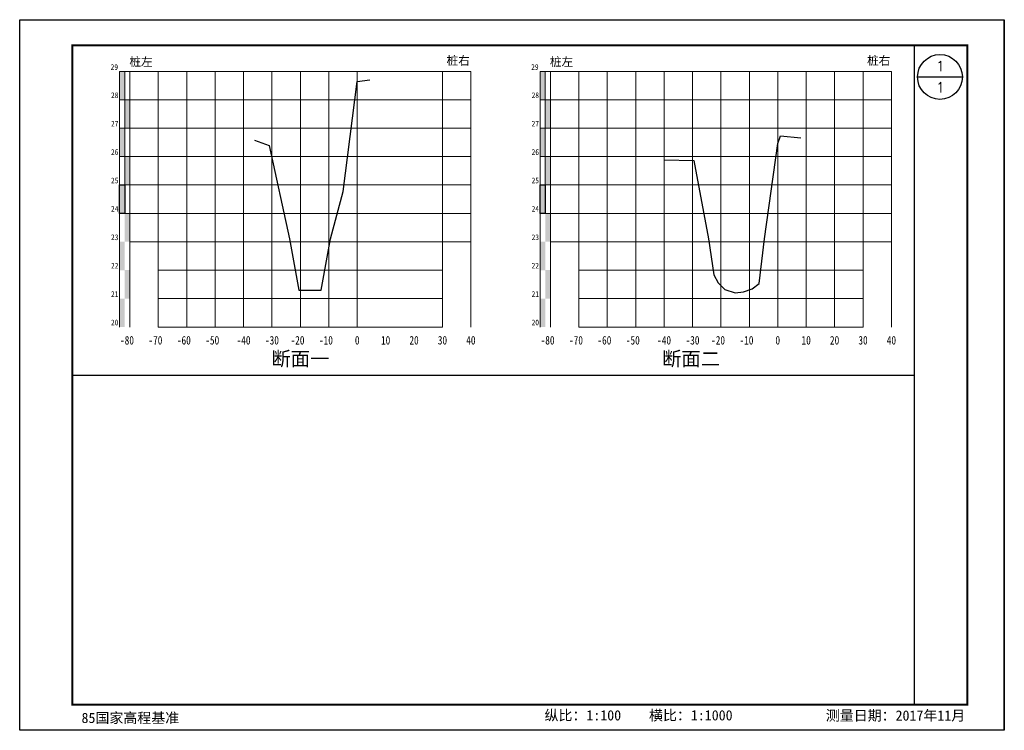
# Model space of a CAD drawing. Extents: x 475446 to 490894, y 3788879 to 3821323.
# Tile 2 of 75: x 490548 to 490894, y 3788879 to 3789129. Entities that reach past the tile are written whole.
import ezdxf
from ezdxf.enums import TextEntityAlignment as Align

# ---------------------------------------------------------------- set-up
doc = ezdxf.new("R2010")
doc.units = 0
doc.header["$LTSCALE"] = 0.5
doc.linetypes.add('DASHED', pattern=[19.05, 12.7, -6.35])
doc.layers.get('0').update_dxf_attribs({"linetype": 'CONTINUOUS'})
doc.layers.add('2', color=61, linetype='CONTINUOUS', lineweight=30)
for name, color, linetype in [('DAM', 2, 'DASHED'), ('DIM1', 3, 'CONTINUOUS'), ('dmx', 1, 'CONTINUOUS'), ('SXSS', 5, 'CONTINUOUS'), ('字', 40, 'CONTINUOUS'), ('断面', 7, 'CONTINUOUS')]:
    doc.layers.add(name, color=color, linetype=linetype)
doc.styles.get("Standard").update_dxf_attribs({"font": 'rs.shx', "bigfont": 'hztxt.shx'})
doc.styles.add('等线体', font='simhei_0.ttf')

# ---------------------------------------------------------------- blocks, each defined once
blk = doc.blocks.new('A$C239257E3')
at = {"linetype": 'Continuous'}
blk.add_lwpolyline([(0, 250.2), (346.5, 250.2), (346.5, 0), (0, 0)], close=True, dxfattribs=at)

msp = doc.modelspace()

# ---------------------------------------------------------------- hatches: boundary and pattern name
at = {"linetype": 'Continuous'}
for points in [[(490583.06, 3789111.06), (490584.86, 3789111.06), (490584.86, 3789101.06), (490583.06, 3789101.06)], [(490731.06, 3789111.06), (490732.86, 3789111.06), (490732.86, 3789101.06), (490731.06, 3789101.06)], [(490584.86, 3789101.06), (490586.66, 3789101.06), (490586.66, 3789091.06), (490584.86, 3789091.06)], [(490732.86, 3789101.06), (490734.66, 3789101.06), (490734.66, 3789091.06), (490732.86, 3789091.06)], [(490583.06, 3789091.06), (490584.86, 3789091.06), (490584.86, 3789081.06), (490583.06, 3789081.06)], [(490731.06, 3789091.06), (490732.86, 3789091.06), (490732.86, 3789081.06), (490731.06, 3789081.06)], [(490584.86, 3789081.06), (490586.66, 3789081.06), (490586.66, 3789071.06), (490584.86, 3789071.06)], [(490732.86, 3789081.06), (490734.66, 3789081.06), (490734.66, 3789071.06), (490732.86, 3789071.06)], [(490583.06, 3789071.06), (490584.86, 3789071.06), (490584.86, 3789061.06), (490583.06, 3789061.06)], [(490731.06, 3789071.06), (490732.86, 3789071.06), (490732.86, 3789061.06), (490731.06, 3789061.06)], [(490584.86, 3789061.06), (490586.66, 3789061.06), (490586.66, 3789051.06), (490584.86, 3789051.06)], [(490732.86, 3789061.06), (490734.66, 3789061.06), (490734.66, 3789051.06), (490732.86, 3789051.06)], [(490583.06, 3789051.06), (490584.86, 3789051.06), (490584.86, 3789041.06), (490583.06, 3789041.06)], [(490731.06, 3789051.06), (490732.86, 3789051.06), (490732.86, 3789041.06), (490731.06, 3789041.06)], [(490584.86, 3789041.09), (490586.66, 3789041.09), (490586.66, 3789031.09), (490584.86, 3789031.09)], [(490732.86, 3789041.09), (490734.66, 3789041.09), (490734.66, 3789031.09), (490732.86, 3789031.09)], [(490583.06, 3789031.06), (490584.86, 3789031.06), (490584.86, 3789021.06), (490583.06, 3789021.06)], [(490731.06, 3789031.06), (490732.86, 3789031.06), (490732.86, 3789021.06), (490731.06, 3789021.06)]]:
    msp.add_hatch(color=7, dxfattribs=at).paths.add_polyline_path(points)

# ---------------------------------------------------------------- linework, layer by layer
at = {"linetype": 'Continuous', "flags": 128}
for points in [[(490583.06, 3789071.06), (490584.86, 3789071.06), (490584.86, 3789061.06), (490583.06, 3789061.06)], [(490731.06, 3789071.06), (490732.86, 3789071.06), (490732.86, 3789061.06), (490731.06, 3789061.06)]]:
    msp.add_lwpolyline(points, close=True, dxfattribs=at)
at = {"layer": '2', "color": 7, "lineweight": 15}
for points in [[(490586.66, 3789111.06), (490586.66, 3789021.06)], [(490596.66, 3789111.06), (490596.66, 3789021.06)], [(490606.66, 3789111.06), (490606.66, 3789021.06)], [(490616.66, 3789111.06), (490616.66, 3789021.06)], [(490626.66, 3789111.06), (490626.66, 3789021.06)], [(490636.66, 3789111.06), (490636.66, 3789021.06)], [(490696.66, 3789111.06), (490696.66, 3789021.06)], [(490706.66, 3789111.06), (490706.66, 3789021.06)], [(490734.66, 3789111.06), (490734.66, 3789021.06)], [(490744.66, 3789111.06), (490744.66, 3789021.06)], [(490754.66, 3789111.06), (490754.66, 3789021.06)], [(490764.66, 3789111.06), (490764.66, 3789021.06)], [(490774.66, 3789111.06), (490774.66, 3789021.06)], [(490784.66, 3789111.06), (490784.66, 3789021.06)], [(490834.66, 3789111.06), (490834.66, 3789021.06)], [(490844.66, 3789111.06), (490844.66, 3789021.06)], [(490854.66, 3789111.06), (490854.66, 3789021.06)], [(490586.66, 3789101.06), (490706.66, 3789101.06)], [(490734.66, 3789101.06), (490854.66, 3789101.06)], [(490586.66, 3789091.06), (490706.66, 3789091.06)], [(490734.66, 3789091.06), (490854.66, 3789091.06)], [(490586.66, 3789081.06), (490706.66, 3789081.06)], [(490734.66, 3789081.06), (490854.66, 3789081.06)], [(490586.66, 3789071.06), (490706.66, 3789071.06)], [(490734.66, 3789071.06), (490854.66, 3789071.06)], [(490586.66, 3789051.06), (490706.66, 3789051.06)], [(490734.66, 3789051.06), (490854.66, 3789051.06)], [(490596.66, 3789021.06), (490696.66, 3789021.06)], [(490744.66, 3789021.06), (490844.66, 3789021.06)]]:
    msp.add_lwpolyline(points, dxfattribs=at)
at = {"layer": '2', "color": 3, "lineweight": 15, "flags": 128}
msp.add_lwpolyline([(490666.66, 3789111.06), (490666.66, 3789021.06)], dxfattribs=at)
at = {"layer": '2', "color": 3, "lineweight": 15}
for points in [[(490666.66, 3789111.06), (490666.66, 3789021.06)], [(490814.66, 3789111.06), (490814.66, 3789021.06)], [(490814.66, 3789111.06), (490814.66, 3789021.06)]]:
    msp.add_lwpolyline(points, dxfattribs=at)
at = {"layer": '2', "color": 0, "lineweight": 15}
for points in [[(490824.66, 3789111.06), (490824.66, 3789021.06)], [(490596.66, 3789041.06), (490696.66, 3789041.06)], [(490744.66, 3789041.06), (490844.66, 3789041.06)], [(490596.66, 3789031.06), (490696.66, 3789031.06)], [(490744.66, 3789031.06), (490844.66, 3789031.06)]]:
    msp.add_lwpolyline(points, dxfattribs=at)
at = {"layer": '2', "color": 7, "lineweight": 15, "flags": 128}
for points in [[(490586.66, 3789061.06), (490696.66, 3789061.06)], [(490734.66, 3789061.06), (490844.66, 3789061.06)]]:
    msp.add_lwpolyline(points, dxfattribs=at)
at = {"layer": 'DAM', "color": 5, "linetype": 'ByBlock'}
msp.add_line((490894.38, 3788879.06), (490894.38, 3789129.26), dxfattribs=at)
at = {"layer": 'DAM', "color": 5, "linetype": 'Continuous'}
msp.add_line((490894.38, 3788879.06), (490547.88, 3788879.06), dxfattribs=at)
at = {"layer": 'DIM1', "const_width": 0.72}
msp.add_lwpolyline([(490566.39, 3788888.06), (490566.39, 3789120.26), (490881.39, 3789120.26), (490881.39, 3788888.06)], close=True, dxfattribs=at)
at = {"layer": 'DIM1'}
for points in [[(490862.71, 3789120.26), (490862.71, 3788888.06)], [(490862.71, 3789004.01), (490566.39, 3789004.01)], [(490859.33, 3788888.06), (490566.39, 3788888.06)]]:
    msp.add_lwpolyline(points, dxfattribs=at)
at = {"layer": 'dmx', "linetype": 'Continuous', "flags": 128}
for points in [[(490630.49, 3789086.83), (490635.66, 3789084.96), (490635.66, 3789084.96), (490642.81, 3789052.06), (490646.12, 3789034.06), (490653.93, 3789034.06), (490657.22, 3789052.06), (490661.71, 3789068.76), (490666.66, 3789107.46), (490671.13, 3789108.06)], [(490774.69, 3789079.96), (490785.08, 3789079.66), (490790.23, 3789052.06), (490792.16, 3789039.4), (490793.63, 3789036.63), (490796.01, 3789034.25), (490799.65, 3789033.06), (490802.63, 3789033.48), (490805.62, 3789034.47), (490808.08, 3789036.37), (490810, 3789052.06), (490814.66, 3789085.66), (490815.6, 3789088.36), (490822.83, 3789087.66)]]:
    msp.add_lwpolyline(points, dxfattribs=at)
at = {"layer": 'SXSS', "linetype": 'Continuous', "flags": 128}
msp.add_lwpolyline([(490894.38, 3789129.26), (490894.38, 3788879.06)], dxfattribs=at)
at = {"layer": '字', "color": 0}
msp.add_line((490863.86, 3789109.1), (490879.63, 3789109.1), dxfattribs=at)
msp.add_circle((490871.75, 3789109.1), 7.89, dxfattribs=at)
at = {"layer": '断面', "color": 3, "lineweight": 15}
for points in [[(490586.66, 3789111.06), (490583.06, 3789111.06)], [(490583.06, 3789111.06), (490583.06, 3789021.06)], [(490584.86, 3789111.06), (490584.86, 3789061.06)], [(490586.66, 3789111.06), (490706.66, 3789111.06)], [(490586.66, 3789111.06), (490586.66, 3789021.06)], [(490734.66, 3789111.06), (490731.06, 3789111.06)], [(490731.06, 3789111.06), (490731.06, 3789021.06)], [(490732.86, 3789111.06), (490732.86, 3789061.06)], [(490734.66, 3789111.06), (490854.66, 3789111.06)], [(490734.66, 3789111.06), (490734.66, 3789021.06)], [(490586.66, 3789101.06), (490583.06, 3789101.06)], [(490734.66, 3789101.06), (490731.06, 3789101.06)], [(490586.66, 3789091.06), (490583.06, 3789091.06)], [(490734.66, 3789091.06), (490731.06, 3789091.06)], [(490586.66, 3789081.06), (490583.06, 3789081.06)], [(490734.66, 3789081.06), (490731.06, 3789081.06)], [(490586.66, 3789071.06), (490583.06, 3789071.06)], [(490734.66, 3789071.06), (490731.06, 3789071.06)], [(490583.06, 3789061.06), (490586.66, 3789061.06)], [(490731.06, 3789061.06), (490734.66, 3789061.06)]]:
    msp.add_lwpolyline(points, dxfattribs=at)
at = {"layer": '断面', "color": 7, "lineweight": 15}
for points in [[(490646.66, 3789111.06), (490646.66, 3789021.06)], [(490656.66, 3789111.06), (490656.66, 3789021.06)], [(490794.66, 3789111.06), (490794.66, 3789021.06)], [(490804.66, 3789111.06), (490804.66, 3789021.06)], [(490586.66, 3789061.06), (490706.66, 3789061.06)], [(490734.66, 3789061.06), (490854.66, 3789061.06)]]:
    msp.add_lwpolyline(points, dxfattribs=at)

# ---------------------------------------------------------------- block references
at = {"linetype": 'Continuous'}
msp.add_blockref('A$C239257E3', (490547.88, 3788879.06), dxfattribs=at)

# ---------------------------------------------------------------- texts
at = {"style": '等线体'}
for s, p in [('桩左', (490586.49, 3789112.9)), ('桩右', (490698.1, 3789113.35)), ('桩左', (490734.49, 3789112.9)), ('桩右', (490846.1, 3789113.35))]:
    msp.add_text(s, height=3, dxfattribs=at).set_placement(p)
at = {"color": 7, "insert": (490569.64, 3788885.23), "char_height": 3.6, "width": 37.6298, "attachment_point": 1, "style": '等线体'}
msp.add_mtext('85国家高程基准', dxfattribs=at)
at = {"layer": '断面', "color": 7, "style": '等线体', "width": 0.8}
for s, p in [('29', (490579.88, 3789110.98)), ('29', (490727.88, 3789110.98)), ('28', (490580.03, 3789101.06)), ('28', (490728.03, 3789101.06)), ('27', (490580.03, 3789091.06)), ('27', (490728.03, 3789091.06)), ('26', (490580.03, 3789081.06)), ('26', (490728.03, 3789081.06)), ('25', (490580.03, 3789071.06)), ('25', (490728.03, 3789071.06)), ('24', (490580.03, 3789061.06)), ('24', (490728.03, 3789061.06)), ('23', (490580.03, 3789051.06)), ('23', (490728.03, 3789051.06)), ('22', (490580.03, 3789041.06)), ('22', (490728.03, 3789041.06)), ('21', (490580.03, 3789031.06)), ('21', (490728.03, 3789031.06)), ('20', (490580.03, 3789021.06)), ('20', (490728.03, 3789021.06))]:
    msp.add_text(s, height=2, dxfattribs=at).set_placement(p, align=Align.BOTTOM_LEFT)
at = {"layer": '断面', "color": 7}
for p in [(490871.9, 3789112.91), (490871.9, 3789105.44)]:
    msp.add_text('1', height=3.6, dxfattribs=at).set_placement(p, align=Align.MIDDLE)
at = {"layer": '断面', "color": 7, "style": '等线体', "width": 0.8}
for s, p in [('-80', (490585.65, 3789016.37)), ('-70', (490595.65, 3789016.37)), ('-60', (490605.65, 3789016.37)), ('-50', (490615.65, 3789016.37)), ('-40', (490626.66, 3789016.37)), ('-30', (490636.66, 3789016.37)), ('-20', (490645.65, 3789016.37)), ('-10', (490655.65, 3789016.37)), ('0', (490666.66, 3789016.37)), ('10', (490676.66, 3789016.37)), ('20', (490686.66, 3789016.37)), ('30', (490696.66, 3789016.37)), ('40', (490706.66, 3789016.37)), ('-80', (490733.65, 3789016.37)), ('-70', (490743.65, 3789016.37)), ('-60', (490753.65, 3789016.37)), ('-50', (490763.65, 3789016.37)), ('-40', (490774.66, 3789016.37)), ('-30', (490784.66, 3789016.37)), ('-20', (490793.65, 3789016.37)), ('-10', (490803.65, 3789016.37)), ('0', (490814.66, 3789016.37)), ('10', (490824.66, 3789016.37)), ('20', (490834.66, 3789016.37)), ('30', (490844.66, 3789016.37)), ('40', (490854.66, 3789016.37))]:
    msp.add_text(s, height=3, dxfattribs=at).set_placement(p, align=Align.MIDDLE)
at = {"layer": '断面', "color": 7, "style": '等线体'}
for s, p in [('断面一', (490646.66, 3789009.96)), ('断面二', (490784.15, 3789009.96))]:
    msp.add_text(s, height=5, dxfattribs=at).set_placement(p, align=Align.MIDDLE)
at = {"layer": '断面', "color": 7, "char_height": 3.6, "attachment_point": 1, "style": '等线体'}
for s, insert, width in [('纵比：1:100    横比：1:1000', (490732.57, 3788886.15), 75.0077), ('测量日期：2017年11月', (490831.56, 3788886.08), 52.0851)]:
    msp.add_mtext(s, dxfattribs=dict(at, insert=insert, width=width))

doc.saveas('drawing.dxf')
